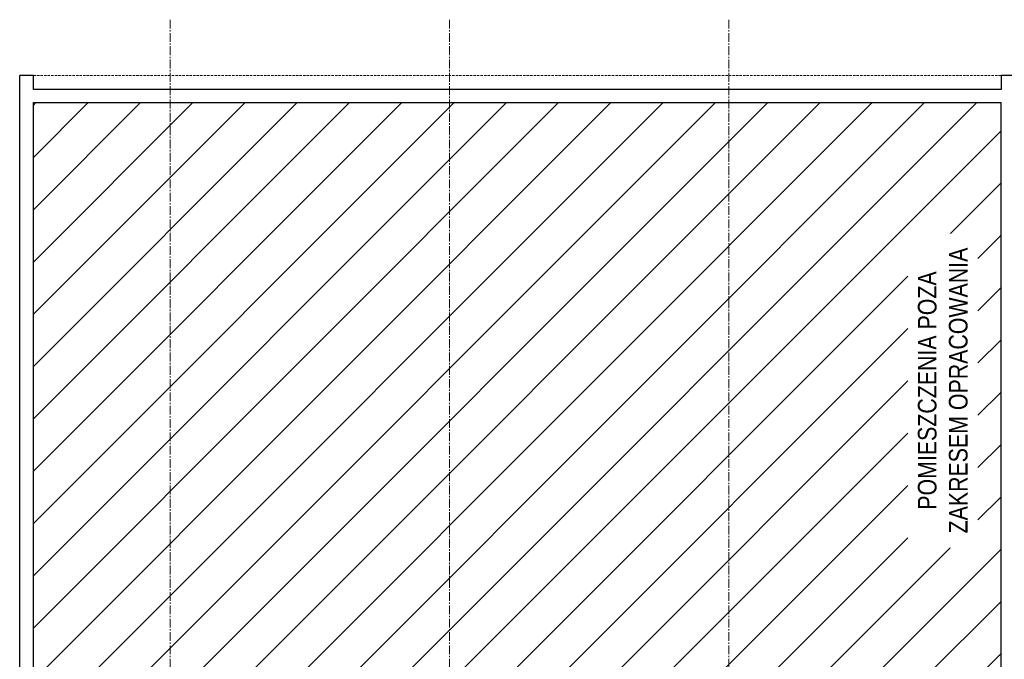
# Model space of a CAD drawing. Header units: millimetres. Extents: x -37445 to 120667, y -123620 to 254214.
# Tile 8 of 219: x -21385 to -240, y -99309 to -85580. Entities that reach past the tile are written whole.
import ezdxf
from ezdxf import colors
from ezdxf.entities.mleader import LeaderData, LeaderLine
from ezdxf.math import Vec2, Vec3

# ---------------------------------------------------------------- set-up
doc = ezdxf.new("R2010")
doc.units = ezdxf.units.MM
doc.linetypes.add('xref_ACAD-LSN_dyspozytornia_PW_rzuty_12$0$CENTER2', pattern=[28.575, 19.05, -3.175, 3.175, -3.175])
doc.linetypes.add('xref_ACAD-LSN_dyspozytornia_PW_rzuty_12$0$DASHED', pattern=[19.05, 12.7, -6.35])
doc.layers.add('Inwentaryzacja$0$Leszno_dyspozytornia_inwentaryzacja$0$Inwentarka_opis', color=7, linetype='Continuous')
for name, color, linetype, lineweight in [('xref', 8, 'Continuous', 13), ('xref_ACAD-LSN_dyspozytornia_PW_rzuty_12$0$A hatch', 8, 'Continuous', 5), ('xref_ACAD-LSN_dyspozytornia_PW_rzuty_12$0$A widok wyżej', 8, 'xref_ACAD-LSN_dyspozytornia_PW_rzuty_12$0$DASHED', 9), ('xref_ACAD-LSN_dyspozytornia_PW_rzuty_12$0$A-Wall', 8, 'Continuous', 25), ('xref_ACAD-LSN_dyspozytornia_PW_rzuty_12$0$S-Grid-Iden', 8, 'xref_ACAD-LSN_dyspozytornia_PW_rzuty_12$0$CENTER2', 9)]:
    doc.layers.add(name, color=color, linetype=linetype, lineweight=lineweight)
doc.styles.add('Inwentaryzacja$0$Leszno_dyspozytornia_inwentaryzacja$0$Standard', font='arial.ttf')
doc.styles.add('xref_ACAD-LSN_dyspozytornia_PW_rzuty_12$0$STYL ASA', font='ARIALN.TTF')

# ---------------------------------------------------------------- blocks, each defined once
blk = doc.blocks.new('xref_ACAD-LSN_dyspozytornia_PW_rzuty_12')
at = {"layer": 'xref_ACAD-LSN_dyspozytornia_PW_rzuty_12$0$A hatch'}
h = blk.add_hatch(dxfattribs=at)
h.set_pattern_fill('ANSI31', color=256, scale=25)
h.set_pattern_definition([(45, (0, -10000), (-56.1266, 56.1266), [])])
h.paths.add_polyline_path([(65352.7, 81953.2), (67430.7, 81953.2), (67430.7, 80717.2), (65352.7, 80717.2)])
h.paths.add_polyline_path([(67381.1, 81017.9), (67381.1, 81651.6), (67230.5, 81651.6), (67230.5, 81017.9)], flags=16)
at = {"layer": 'xref_ACAD-LSN_dyspozytornia_PW_rzuty_12$0$A widok wyżej', "ltscale": 0.4}
blk.add_lwpolyline([(65352.7, 82011.2), (72855.7, 82011.2)], dxfattribs=at)
at = {"layer": 'xref_ACAD-LSN_dyspozytornia_PW_rzuty_12$0$A-Wall', "linetype": 'Continuous', "lineweight": 25}
for p, q in [((65323.2, 80659.2), (65323.2, 82011.2)), ((65352.7, 82011.2), (65323.2, 82011.2)), ((65352.7, 81981.2), (65352.7, 82011.2)), ((67461.7, 82011.2), (67430.7, 82011.2)), ((67430.7, 82011.2), (67430.7, 81981.2)), ((67430.7, 81981.2), (65352.7, 81981.2)), ((65352.7, 80717.2), (65352.7, 81953.2)), ((65352.7, 81953.2), (67430.7, 81953.2)), ((67430.7, 80717.2), (67430.7, 81953.2))]:
    blk.add_line(p, q, dxfattribs=at)
at = {"layer": 'xref_ACAD-LSN_dyspozytornia_PW_rzuty_12$0$S-Grid-Iden'}
for points in [[(65646.2, 82131.2), (65646.2, 80539.2)], [(66246.2, 82131.2), (66246.2, 80539.2)], [(66846.2, 82131.2), (66846.2, 80539.2)]]:
    blk.add_lwpolyline(points, dxfattribs=at)
at = {"layer": 'xref_ACAD-LSN_dyspozytornia_PW_rzuty_12$0$A hatch', "insert": (67305.7, 81335.2), "char_height": 40, "attachment_point": 5, "rotation": 90, "style": 'xref_ACAD-LSN_dyspozytornia_PW_rzuty_12$0$STYL ASA', "bg_fill": 2}
blk.add_mtext_dynamic_manual_height_columns('\\pxqc;POMIESZCZENIA POZA ZAKRESEM OPRACOWANIA', width=633.954, gutter_width=1, heights=[0], dxfattribs=at)

msp = doc.modelspace()

# ---------------------------------------------------------------- block references
at = {"layer": 'xref', "xscale": 10, "yscale": 10, "zscale": 10}
msp.add_blockref('xref_ACAD-LSN_dyspozytornia_PW_rzuty_12', (-674617, -906892), dxfattribs=at)

# ---------------------------------------------------------------- next in the draw order: leaders
at = {"layer": 'Inwentaryzacja$0$Leszno_dyspozytornia_inwentaryzacja$0$Inwentarka_opis', "lineweight": 9}
ml = msp.add_multileader_mtext('Standard', dxfattribs=at)
ml.set_content('wentylator do demontażu', color=256, style='Inwentaryzacja$0$Leszno_dyspozytornia_inwentaryzacja$0$Standard')
ml.set_leader_properties(color=256)
ml.build(insert=Vec2(0, 0))
ml.multileader.update_dxf_attribs({"dogleg_length": 4, "arrow_head_size": 50})
ctx = ml.context
ctx.base_point, ctx.char_height, ctx.arrow_head_size, ctx.landing_gap_size, ctx.plane_origin = Vec3(2726, -94121), 125, 50, 15, Vec3(63228, 131755)
ctx.text_align_type = 2
notes = []
notes.append((ctx, [(0, (1, 1, 0), (4697, -94121), (-1, 0), 4, [(0, [(5485, -94370)], 0, [])])]))
ctx.mtext.insert, ctx.mtext.width, ctx.mtext.alignment = Vec3(4678, -94040), 5456.69, 3
for ctx, leaders in notes:
    for number, flags, end, landing, length, lines in leaders:
        leader = LeaderData()
        leader.index, (leader.has_last_leader_line, leader.has_dogleg_vector, leader.attachment_direction) = number, flags
        leader.last_leader_point, leader.dogleg_vector, leader.dogleg_length = Vec3(end), Vec3(landing), length
        for number, points, colour, breaks in lines:
            line = LeaderLine()
            line.index, line.vertices, line.color, line.breaks = number, Vec3.list(points), colors.encode_raw_color(colour), breaks
            leader.lines.append(line)
        ctx.leaders.append(leader)

doc.saveas('drawing.dxf')
